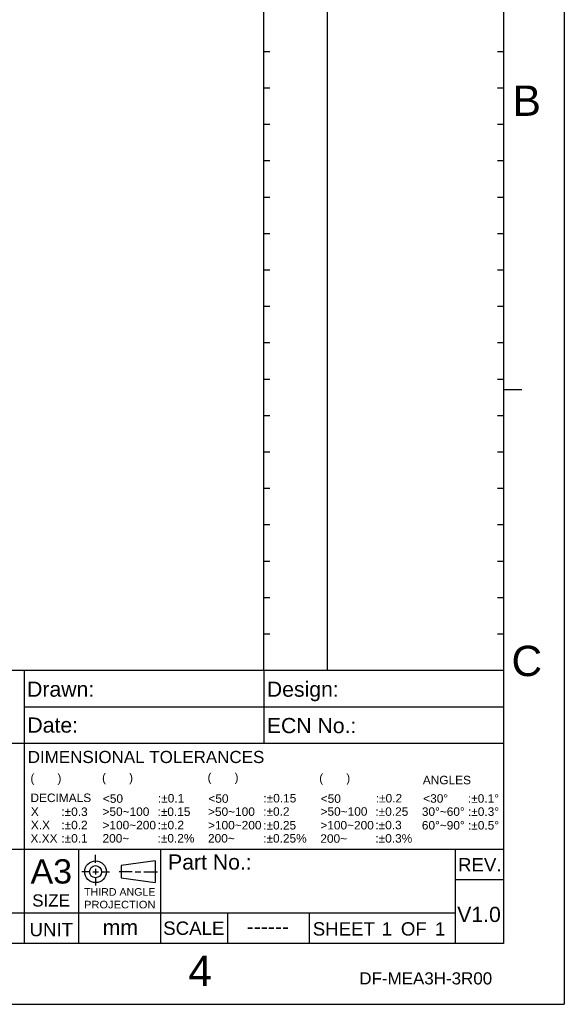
# Model space of a CAD drawing. Extents: x -75 to 555, y -102 to 343.
# Tile 20 of 24: x 420 to 555, y -102 to 141. Entities that reach past the tile are written whole.
import ezdxf
from ezdxf.enums import TextEntityAlignment as Align

# ---------------------------------------------------------------- set-up
doc = ezdxf.new("R2010")
doc.units = 0
doc.header["$LTSCALE"] = 23.1
doc.header["$MEASUREMENT"] = 0
doc.layers.get('0').update_dxf_attribs({"linetype": 'CONTINUOUS'})
doc.layers.add('DIM', color=6, linetype='CONTINUOUS')
doc.layers.add('DRAWING FRAME', color=1, linetype='CONTINUOUS')
doc.styles.add('ARIAL', font='ARIAL.TTF')

msp = doc.modelspace()

# ---------------------------------------------------------------- linework, layer by layer
at = {"layer": 'DRAWING FRAME', "color": 4}
for p in [(554.5044, 343.222549), (554.5044, 343.222549), (-75.4956, -102.277451)]:
    msp.add_line(p, (554.5044, -102.277451), dxfattribs=at)
at = {"layer": 'DRAWING FRAME', "color": 3}
for p, q in [((480.2544, -19.777451), (480.2544, 328.222549)), ((496.0044, -19.777451), (496.0044, 328.222549)), ((539.5044, 328.222549), (539.5044, -87.277451)), ((481.7544, 133.222549), (480.2544, 133.222549)), ((539.5044, 133.222549), (538.0044, 133.222549)), ((481.7544, 124.222549), (480.2544, 124.222549)), ((539.5044, 124.222549), (538.0044, 124.222549)), ((481.7544, 115.222549), (480.2544, 115.222549)), ((539.5044, 115.222549), (538.0044, 115.222549)), ((481.7544, 106.222549), (480.2544, 106.222549)), ((539.5044, 106.222549), (538.0044, 106.222549)), ((481.7544, 97.222549), (480.2544, 97.222549)), ((539.5044, 97.222549), (538.0044, 97.222549)), ((481.7544, 88.222549), (480.2544, 88.222549)), ((539.5044, 88.222549), (538.0044, 88.222549)), ((481.7544, 79.222549), (480.2544, 79.222549)), ((539.5044, 79.222549), (538.0044, 79.222549)), ((481.7544, 70.222549), (480.2544, 70.222549)), ((539.5044, 70.222549), (538.0044, 70.222549)), ((481.7544, 61.222549), (480.2544, 61.222549)), ((539.5044, 61.222549), (538.0044, 61.222549)), ((481.7544, 52.222549), (480.2544, 52.222549)), ((539.5044, 52.222549), (538.0044, 52.222549)), ((539.5044, 49.722549), (544.0044, 49.722549)), ((539.5044, 49.722549), (544.0044, 49.722549)), ((481.7544, 43.222549), (480.2544, 43.222549)), ((539.5044, 43.222549), (538.0044, 43.222549)), ((481.7544, 34.222549), (480.2544, 34.222549)), ((539.5044, 34.222549), (538.0044, 34.222549)), ((481.7544, 25.222549), (480.2544, 25.222549)), ((539.5044, 25.222549), (538.0044, 25.222549)), ((481.7544, 16.222549), (480.2544, 16.222549)), ((539.5044, 16.222549), (538.0044, 16.222549)), ((481.7544, 7.222549), (480.2544, 7.222549)), ((539.5044, 7.222549), (538.0044, 7.222549)), ((481.7544, -1.777451), (480.2544, -1.777451)), ((539.5044, -1.777451), (538.0044, -1.777451)), ((481.7544, -10.777451), (480.2544, -10.777451)), ((539.5044, -10.777451), (538.0044, -10.777451)), ((539.5044, -19.777451), (311.5044, -19.777451)), ((421.0044, -19.777451), (421.0044, -64.027451)), ((480.2544, -19.777451), (480.2544, -37.777451)), ((539.5044, -28.777451), (421.0044, -28.777451)), ((539.5044, -37.777451), (311.5044, -37.777451)), ((539.5044, -64.027451), (311.5044, -64.027451)), ((421.0044, -64.027451), (421.0044, -87.277451)), ((434.5044, -64.027451), (434.5044, -87.277451)), ((454.7544, -64.027451), (454.7544, -87.277451)), ((527.5044, -64.027451), (527.5044, -87.277451)), ((539.5044, -71.527451), (527.5044, -71.527451)), ((527.5044, -79.777451), (311.5044, -79.777451)), ((471.2544, -79.777451), (471.2544, -87.277451)), ((491.5044, -79.777451), (491.5044, -87.277451)), ((539.5044, -87.277451), (-60.4956, -87.277451))]:
    msp.add_line(p, q, dxfattribs=at)
at = {"layer": 'DRAWING FRAME', "color": 1}
for p, q in [((438.693829, -67.331349), (438.693829, -65.351349)), ((453.393829, -66.802236), (444.993829, -68.002236)), ((444.993829, -68.002236), (444.993829, -71.002236)), ((453.393829, -66.802236), (453.393829, -72.202236)), ((437.253829, -69.502236), (435.273829, -69.502236)), ((437.973829, -69.502236), (439.413829, -69.502236)), ((438.693829, -68.782236), (438.693829, -70.222236)), ((440.133829, -69.502236), (442.113829, -69.502236)), ((447.744552, -69.502236), (444.553654, -69.502236)), ((448.464552, -69.502236), (449.904552, -69.502236)), ((450.624552, -69.502236), (453.973894, -69.502236)), ((438.693829, -70.942236), (438.693829, -72.922236)), ((444.993829, -71.002236), (453.393829, -72.202236))]:
    msp.add_line(p, q, dxfattribs=at)
for radius in [2.7, 1.5]:
    msp.add_circle((438.693829, -69.502236), radius, dxfattribs=at)

# ---------------------------------------------------------------- texts
at = {"color": 1, "linetype": 'Continuous', "style": 'ARIAL'}
for s, p in [('(       )', (422.587155, -47.395911)), ('(       )', (440.285932, -47.266057)), ('(       )', (466.35543, -47.205647)), ('(       )', (493.947131, -47.38235)), ('ANGLES  ', (519.548594, -47.890282)), ('DECIMALS', (422.60697, -52.276366)), ('<50', (440.494866, -52.458291)), (':%%p0.1', (454.090488, -52.392259)), ('<50', (466.564362, -52.458711)), (':%%p0.15', (480.150716, -52.373942)), ('<50', (494.31926, -52.466146)), (':%%p0.2', (507.91949, -52.380969)), ('<30%%d      :%%p0.1%%d', (519.647489, -52.438382)), (':%%p0.3', (430.232579, -55.719934)), (':%%p0.15', (453.997628, -55.71691)), (':%%p0.2', (480.109774, -55.671367)), ('>50~100', (494.27832, -55.659772)), (':%%p0.25', (507.826629, -55.678396)), ('30%%d~60%%d :%%p0.3%%d', (519.308589, -55.692362)), ('X', (422.703229, -55.704044)), ('>50~100', (440.402005, -55.698286)), ('>50~100', (466.471501, -55.704237)), ('X.X', (422.703229, -59.007685)), (':%%p0.2', (430.232579, -59.001785)), ('>100~200', (440.402005, -59.023343)), (':%%p0.2', (454.039971, -58.997732)), ('>100~200', (466.471501, -59.042488)), (':%%p0.25', (480.109774, -59.06152)), ('>100~200', (494.226401, -59.049924)), (':%%p0.3', (507.826629, -59.016648)), ('60%%d~90%%d :%%p0.5%%d', (519.308589, -59.07092)), ('X.XX', (422.60867, -62.320825)), (':%%p0.1', (430.232579, -62.298418)), ('200~', (440.402005, -62.300322)), (':%%p0.2%', (453.997628, -62.275663)), ('200~', (466.471501, -62.283622)), (':%%p0.25%', (480.109774, -62.302653)), ('200~', (494.226401, -62.342958)), (':%%p0.3%', (507.826629, -62.309681))]:
    msp.add_text(s, height=2.1, dxfattribs=at).set_placement(p)
at = {"layer": 'DIM', "style": 'ARIAL'}
for s, height, p in [('V1.0', 3.75, (528.049887, -81.925406)), ('mm', 3.75, (440.447193, -85.106137)), ('mm', 3.75, (440.447193, -85.106137)), ('1', 3.3, (509.39201, -85.279201)), ('1', 3.3, (509.39201, -85.279201)), ('1', 3.3, (522.552473, -85.279201)), ('1', 3.3, (522.552473, -85.279201)), ('------', 3.75, (476.025787, -84.935128)), ('------', 3.75, (476.025787, -84.935128))]:
    msp.add_text(s, height=height, dxfattribs=at).set_placement(p)
at = {"layer": 'DRAWING FRAME', "color": 1, "style": 'ARIAL'}
for s, p in [('B', (545.241835, 121.115563)), ('C', (545.241835, -17.384437)), ('4', (464.513376, -94.020507))]:
    msp.add_text(s, height=7.5, dxfattribs=at).set_placement(p, align=Align.MIDDLE)
for s, height, p in [('Drawn:', 3.75, (421.761535, -26.242417)), ('Design:', 3.75, (481.011535, -26.242417)), ('Date:', 3.75, (421.848819, -35.1195)), ('ECN No.:', 3.75, (481.011535, -35.242417)), ('DIMENSIONAL TOLERANCES', 3, (421.93186, -42.630843)), ('Part No.:', 3.75, (456.601418, -68.980907)), ('A3', 6, (422.626452, -72.419823)), ('REV.', 3.3, (528.245024, -69.417822)), ('SIZE', 3, (423.03812, -78.099478)), ('UNIT', 3.3, (422.368442, -85.451561)), ('SCALE', 3.3, (455.401944, -85.107839)), ('SHEET     OF', 3.3, (492.348135, -85.279201))]:
    msp.add_text(s, height=height, dxfattribs=at).set_placement(p)
at = {"layer": 'DRAWING FRAME', "color": 1, "linetype": 'ByBlock', "style": 'ARIAL'}
for s, width, p, p2 in [('THIRD ANGLE', 1.000794, (435.852664, -75.424307), (453.477059, -75.424307)), ('PROJECTION', 1.044018, (435.852664, -78.562279), (453.477139, -78.562279))]:
    msp.add_text(s, height=1.875, dxfattribs=dict(at, width=width)).set_placement(p, p2, align=Align.FIT)
at = {"layer": 'DRAWING FRAME', "style": 'ARIAL'}
msp.add_text('DF-MEA3H-3R00', height=3, dxfattribs=at).set_placement((503.854381, -97.364028))

doc.saveas('drawing.dxf')
